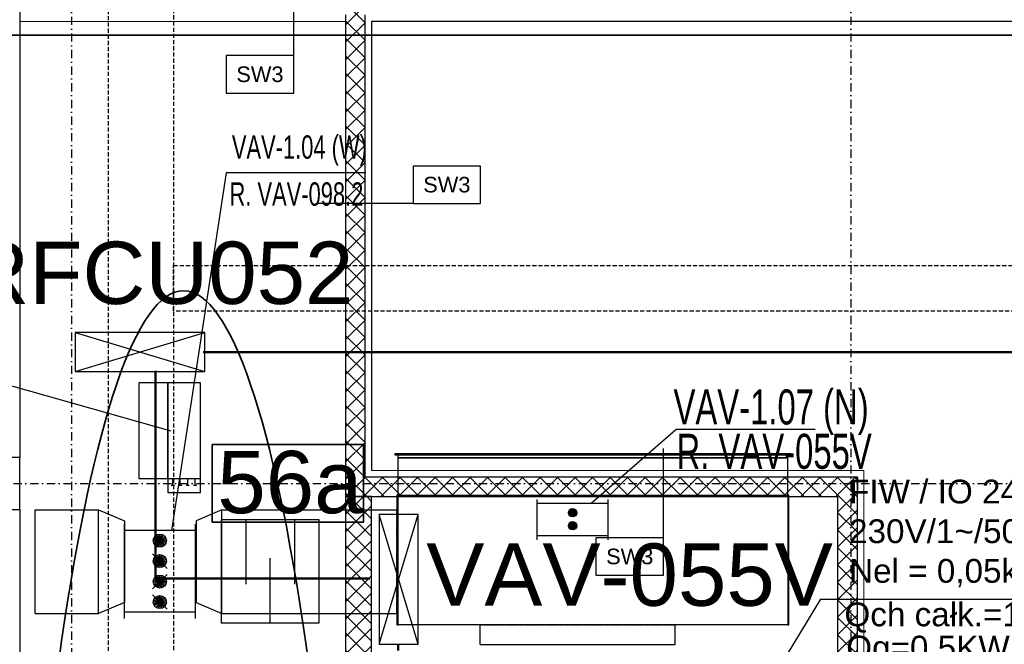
# Model space of a CAD drawing. Header units: centimetres. Extents: x -10729 to 144862, y -4437 to 43656.
# Tile 89 of 148: x 6220 to 6978, y 11476 to 11957. Entities that reach past the tile are written whole.
import ezdxf

# ---------------------------------------------------------------- set-up
doc = ezdxf.new("R2010")
doc.units = ezdxf.units.CM
doc.header["$LTSCALE"] = 0.1
for name, pattern in [('CADVENT_HIDDEN', [0.8, 0.25, -0.55]), ('Kondygnacja  -0_5$0$HIDDEN', [9.525, 6.35, -3.175]), ('Kondygnacja  -0_5$0$HIDDEN2', [4.7625, 3.175, -1.5875]), ('Osie rzutów$0$DASHDOT2', [12.7, 6.35, -3.175, 0, -3.175])]:
    doc.linetypes.add(name, pattern=pattern)
for name, color, linetype, lineweight in [('AU opis', 7, 'Continuous', 35), ('AU Sieć ETHERNET', 6, 'Continuous', 35), ('AU Sieć LON', 1, 'Continuous', 50), ('AU Strefa obsługiwana', 90, 'Continuous', 35), ('bgde_urządzenia', 3, 'Continuous', 30), ('Kondygnacja  -0_5$0$ARCH_WIDOK', 8, 'Continuous', 13)]:
    doc.layers.add(name, color=color, linetype=linetype, lineweight=lineweight)
for name, color, linetype in [('AU Szafki Klimakonwektorów', 183, 'Continuous'), ('bgde-wywiewEXP', 5, 'Continuous'), ('bgde-wywiewHIDDEN', 5, 'Continuous'), ('bgde_opis urządzen', 6, 'Continuous'), ('bgde_redukcja', 3, 'Continuous'), ('bgde_tlumik', 6, 'Continuous'), ('bgde_VAV', 4, 'Continuous'), ('Kondygnacja  -0_5$0$ARCH_GK', 8, 'Continuous'), ('Kondygnacja  -0_5$0$ARCH_INFO_OPISY_PRZEGRODY', 8, 'Continuous'), ('Kondygnacja  -0_5$0$ARCH_KONSTR_POWYŻEJ RZUTU', 8, 'Kondygnacja  -0_5$0$HIDDEN'), ('Kondygnacja  -0_5$0$ARCH_KONSTR_POWYŻEJ RZUTU_IST', 8, 'Kondygnacja  -0_5$0$HIDDEN2'), ('Kondygnacja  -0_5$0$ARCH_MUROWANE_IST', 8, 'Continuous'), ('Kondygnacja  -0_5$0$ARCH_ŚLUSARKA_DRZWI', 8, 'Continuous'), ('Kondygnacja  -0_5$0$ARCH_ŻELBET_IST', 8, 'Continuous'), ('Osie rzutów$0$ARCH_INFO_OSIE_IST', 8, 'Osie rzutów$0$DASHDOT2'), ('Osie rzutów$0$ARCH_INFO_OSIE_OPISY_IST', 8, 'Continuous')]:
    doc.layers.add(name, color=color, linetype=linetype)
doc.styles.add('Arial', font='ARIAL.TTF')
doc.styles.add('Kondygnacja  -0_5$0$Arial', font='ARIAL.TTF')

# ---------------------------------------------------------------- blocks, each defined once
blk = doc.blocks.new('Osie rzutów')
at = {"layer": 'Osie rzutów$0$ARCH_INFO_OSIE_IST', "ltscale": 10}
for p, q in [((6260, 12510), (6260, 4623.26)), ((6860, 12510), (6860, 4623.26)), ((4436.04, 11600), (13655, 11600))]:
    blk.add_line(p, q, dxfattribs=at)
blk = doc.blocks.new('Kondygnacja  -0_5$0$konstrukcja istniejąca -0.5')
at = {"layer": 'Kondygnacja  -0_5$0$ARCH_KONSTR_POWYŻEJ RZUTU_IST', "ltscale": 10}
blk.add_line((6288.46, 4975), (6288.46, 12225), dxfattribs=at)
for points in [[(6338.46, 12175), (6338.46, 11025)], [(7382, 11732.89), (6338.46, 11732.89), (6338.46, 11767.89), (7382, 11767.89)]]:
    blk.add_lwpolyline(points, dxfattribs=at)
blk = doc.blocks.new('04')
at = {"layer": 'bgde_VAV', "color": 3, "linetype": 'Continuous', "lineweight": -2}
for p, q in [((-58188.5, 70789.5), (-58188.5, 70742.2)), ((-58188.5, 70742.2), (-58188.5, 70112.2)), ((-57638.5, 70742.2), (-57638.5, 70789.5)), ((-57638.5, 70112.2), (-57638.5, 70742.2)), ((-58188.5, 70112.2), (-58188.5, 70063.9)), ((-57638.5, 70063.9), (-57638.5, 70112.2))]:
    blk.add_line(p, q, dxfattribs=at)
at = {"layer": 'bgde_VAV', "color": 3, "linetype": 'ByBlock', "lineweight": -2}
for p, q in [((-57638.5, 70742.2), (-58188.5, 70742.2)), ((-57638.5, 70112.2), (-58188.5, 70112.2))]:
    blk.add_line(p, q, dxfattribs=at)
at = {"layer": 'bgde_VAV', "color": 3}
blk.add_line((-58188.5, 70742.2), (-58188.5, 70112.2), dxfattribs=at)
at = {"layer": 'bgde_VAV', "color": 3, "linetype": 'Continuous', "lineweight": -3}
for p, q in [((-57913.5, 70663.3), (-57964, 70663.3)), ((-57913.5, 70663.3), (-57961.5, 70678.9)), ((-57913.5, 70663.3), (-57961.5, 70647.7)), ((-57913.5, 70663.3), (-57954.4, 70693)), ((-57913.5, 70663.3), (-57954.4, 70633.7)), ((-57913.5, 70663.3), (-57943.2, 70704.2)), ((-57913.5, 70663.3), (-57943.2, 70622.5)), ((-57913.5, 70663.3), (-57929.1, 70711.3)), ((-57913.5, 70663.3), (-57929.1, 70615.3)), ((-57913.5, 70663.3), (-57913.5, 70713.8)), ((-57913.5, 70663.3), (-57897.9, 70711.3)), ((-57913.5, 70663.3), (-57883.9, 70704.2)), ((-57913.5, 70663.3), (-57872.7, 70693)), ((-57913.5, 70663.3), (-57865.5, 70678.9)), ((-57913.5, 70663.3), (-57863.1, 70663.3)), ((-57913.5, 70663.3), (-57865.5, 70647.7)), ((-57913.5, 70663.3), (-57872.7, 70633.7)), ((-57913.5, 70663.3), (-57883.9, 70622.5)), ((-57913.5, 70663.3), (-57897.9, 70615.3)), ((-57913.5, 70663.3), (-57913.5, 70612.9)), ((-57857.8, 70449.8), (-57969.3, 70561.4)), ((-57913.5, 70505.6), (-57961.5, 70521.2)), ((-57913.5, 70505.6), (-57954.4, 70535.3)), ((-57913.5, 70505.6), (-57943.2, 70546.4)), ((-57913.5, 70505.6), (-57929.1, 70553.6)), ((-57913.5, 70505.6), (-57913.5, 70556.1)), ((-57913.5, 70505.6), (-57897.9, 70553.6)), ((-57913.5, 70505.6), (-57883.9, 70546.4)), ((-57913.5, 70505.6), (-57872.7, 70535.3)), ((-57913.5, 70505.6), (-57865.5, 70521.2)), ((-57913.5, 70505.6), (-57964, 70505.6)), ((-57913.5, 70505.6), (-57961.5, 70490)), ((-57913.5, 70505.6), (-57954.4, 70475.9)), ((-57913.5, 70505.6), (-57943.2, 70464.7)), ((-57913.5, 70505.6), (-57929.1, 70457.6)), ((-57913.5, 70505.6), (-57863.1, 70505.6)), ((-57913.5, 70505.6), (-57865.5, 70490)), ((-57913.5, 70505.6), (-57872.7, 70475.9)), ((-57913.5, 70505.6), (-57883.9, 70464.7)), ((-57913.5, 70505.6), (-57897.9, 70457.6)), ((-57913.5, 70505.6), (-57913.5, 70455.1)), ((-57969.3, 70292.1), (-57857.8, 70403.6)), ((-57913.5, 70347.8), (-57961.5, 70363.4)), ((-57913.5, 70347.8), (-57954.4, 70377.5)), ((-57913.5, 70347.8), (-57943.2, 70388.7)), ((-57913.5, 70347.8), (-57929.1, 70395.8)), ((-57913.5, 70347.8), (-57913.5, 70398.3)), ((-57913.5, 70347.8), (-57897.9, 70395.8)), ((-57913.5, 70347.8), (-57883.9, 70388.7)), ((-57913.5, 70347.8), (-57872.7, 70377.5)), ((-57913.5, 70347.8), (-57865.5, 70363.4)), ((-57913.5, 70347.8), (-57964, 70347.8)), ((-57913.5, 70347.8), (-57961.5, 70332.2)), ((-57913.5, 70347.8), (-57954.4, 70318.2)), ((-57913.5, 70347.8), (-57943.2, 70307)), ((-57913.5, 70347.8), (-57929.1, 70299.8)), ((-57913.5, 70347.8), (-57863.1, 70347.8)), ((-57913.5, 70347.8), (-57865.5, 70332.2)), ((-57913.5, 70347.8), (-57872.7, 70318.2)), ((-57913.5, 70347.8), (-57883.9, 70307)), ((-57913.5, 70347.8), (-57897.9, 70299.8)), ((-57913.5, 70347.8), (-57913.5, 70297.4)), ((-57857.8, 70134.3), (-57969.3, 70245.9)), ((-57913.5, 70190.1), (-57954.4, 70219.8)), ((-57913.5, 70190.1), (-57943.2, 70230.9)), ((-57913.5, 70190.1), (-57929.1, 70238.1)), ((-57913.5, 70190.1), (-57913.5, 70240.6)), ((-57913.5, 70190.1), (-57897.9, 70238.1)), ((-57913.5, 70190.1), (-57883.9, 70230.9)), ((-57913.5, 70190.1), (-57872.7, 70219.8)), ((-57913.5, 70190.1), (-57964, 70190.1)), ((-57913.5, 70190.1), (-57961.5, 70205.7)), ((-57913.5, 70190.1), (-57961.5, 70174.5)), ((-57913.5, 70190.1), (-57954.4, 70160.4)), ((-57913.5, 70190.1), (-57943.2, 70149.2)), ((-57913.5, 70190.1), (-57929.1, 70142.1)), ((-57913.5, 70190.1), (-57865.5, 70205.7)), ((-57913.5, 70190.1), (-57863.1, 70190.1)), ((-57913.5, 70190.1), (-57865.5, 70174.5)), ((-57913.5, 70190.1), (-57872.7, 70160.4)), ((-57913.5, 70190.1), (-57883.9, 70149.2)), ((-57913.5, 70190.1), (-57897.9, 70142.1)), ((-57913.5, 70190.1), (-57913.5, 70139.6))]:
    blk.add_line(p, q, dxfattribs=at)
for centre in [(-57913.5, 70663.3), (-57913.5, 70505.6), (-57913.5, 70347.8), (-57913.5, 70190.1)]:
    blk.add_ellipse(centre, major_axis=(50.5, 0), ratio=1, start_param=-1.570796, end_param=4.712389, dxfattribs=at)
blk = doc.blocks.new('t4')
at = {"layer": 'bgde_tlumik'}
for p, q in [((-57251, 70742.2), (-57251, 70242.2)), ((-56876, 70742.2), (-56876, 70242.2)), ((-57063.5, 69942.2), (-57063.5, 70442.2))]:
    blk.add_line(p, q, dxfattribs=at)
blk.add_lwpolyline([(-57438.5, 70742.2), (-56688.5, 70742.2), (-56688.5, 69942.2), (-57438.5, 69942.2)], close=True, dxfattribs=at)
blk = doc.blocks.new('06')
at = {"layer": 'bgde_VAV', "color": 3, "linetype": 'Continuous', "lineweight": -2}
for p, q in [((-54870.1, 68405), (-54870.1, 68375)), ((-54320.1, 68375), (-54320.1, 68405)), ((-54870.1, 68375), (-54870.1, 68125)), ((-54320.1, 68125), (-54320.1, 68375)), ((-54870.1, 68125), (-54870.1, 68095)), ((-54320.1, 68095), (-54320.1, 68125))]:
    blk.add_line(p, q, dxfattribs=at)
at = {"layer": 'bgde_VAV', "color": 3, "linetype": 'ByBlock', "lineweight": -2}
for p, q in [((-54320.1, 68375), (-54870.1, 68375)), ((-54320.1, 68125), (-54870.1, 68125))]:
    blk.add_line(p, q, dxfattribs=at)
at = {"layer": 'bgde_VAV', "color": 3, "linetype": 'Continuous', "lineweight": -3}
for p, q in [((-54595.1, 68303.2), (-54625.5, 68313.1)), ((-54595.1, 68303.2), (-54621, 68322)), ((-54595.1, 68303.2), (-54613.9, 68329.1)), ((-54595.1, 68303.2), (-54605, 68333.7)), ((-54595.1, 68303.2), (-54595.1, 68335.2)), ((-54595.1, 68303.2), (-54585.2, 68333.7)), ((-54595.1, 68303.2), (-54576.3, 68329.1)), ((-54595.1, 68303.2), (-54569.2, 68322)), ((-54595.1, 68303.2), (-54564.7, 68313.1)), ((-54595.1, 68303.2), (-54627.1, 68303.2)), ((-54595.1, 68303.2), (-54625.5, 68293.3)), ((-54595.1, 68303.2), (-54621, 68284.4)), ((-54595.1, 68303.2), (-54613.9, 68277.3)), ((-54595.1, 68303.2), (-54605, 68272.8)), ((-54595.1, 68303.2), (-54563.1, 68303.2)), ((-54595.1, 68303.2), (-54564.7, 68293.3)), ((-54595.1, 68303.2), (-54569.2, 68284.4)), ((-54595.1, 68303.2), (-54576.3, 68277.3)), ((-54595.1, 68303.2), (-54585.2, 68272.8)), ((-54595.1, 68303.2), (-54595.1, 68271.2)), ((-54595.1, 68203.2), (-54595.1, 68235.2)), ((-54595.1, 68203.2), (-54627.1, 68203.2)), ((-54595.1, 68203.2), (-54625.5, 68213.1)), ((-54595.1, 68203.2), (-54625.5, 68193.3)), ((-54595.1, 68203.2), (-54621, 68222)), ((-54595.1, 68203.2), (-54621, 68184.4)), ((-54595.1, 68203.2), (-54613.9, 68229.1)), ((-54595.1, 68203.2), (-54613.9, 68177.3)), ((-54595.1, 68203.2), (-54605, 68233.7)), ((-54595.1, 68203.2), (-54605, 68172.8)), ((-54595.1, 68203.2), (-54585.2, 68233.7)), ((-54595.1, 68203.2), (-54576.3, 68229.1)), ((-54595.1, 68203.2), (-54569.2, 68222)), ((-54595.1, 68203.2), (-54564.7, 68213.1)), ((-54595.1, 68203.2), (-54563.1, 68203.2)), ((-54595.1, 68203.2), (-54564.7, 68193.3)), ((-54595.1, 68203.2), (-54569.2, 68184.4)), ((-54595.1, 68203.2), (-54576.3, 68177.3)), ((-54595.1, 68203.2), (-54585.2, 68172.8)), ((-54595.1, 68203.2), (-54595.1, 68171.2))]:
    blk.add_line(p, q, dxfattribs=at)
for centre in [(-54595.1, 68303.2), (-54595.1, 68203.2)]:
    blk.add_ellipse(centre, major_axis=(32, 0), ratio=1, start_param=-1.570796, end_param=4.712389, dxfattribs=at)

msp = doc.modelspace()

# ---------------------------------------------------------------- hatches: boundary and pattern name
at = {"layer": 'Kondygnacja  -0_5$0$ARCH_GK', "linetype": 'Continuous', "lineweight": -3}
h = msp.add_hatch(dxfattribs=at)
h.set_pattern_fill('ANSI37', color=256, scale=3, style=0)
h.paths.add_polyline_path([(6471, 11590), (6486, 11605), (6486, 11961), (6478.5, 11964.417), (6471, 11961)], flags=0)
h = msp.add_hatch(dxfattribs=at)
h.set_pattern_fill('ANSI37', color=256, scale=3, style=0)
h.paths.add_polyline_path([(6486, 11605), (6471, 11590), (6850, 11590), (6865, 11605)], flags=0)
h = msp.add_hatch(dxfattribs=at)
h.set_pattern_fill('ANSI37', color=256, scale=3, angle=-360, style=0)
h.paths.add_polyline_path([(6865, 11605), (6850, 11590), (6850, 11000), (6860.833, 11000), (6865, 11005)], flags=0)
h.paths.add_polyline_path([(6865, 10995), (6860.833, 11000), (6850, 11000), (6850, 10116), (6865, 10101)], flags=0)
h = msp.add_hatch(dxfattribs=at)
h.set_pattern_fill('ANSI37', color=256, scale=3, angle=-360, style=0)
h.paths.add_polyline_path([(6491, 11590), (6471, 11590), (6471, 10116), (6491, 10116)], flags=0)

# ---------------------------------------------------------------- linework, layer by layer
at = {"layer": 'AU opis'}
msp.add_lwpolyline([(6368.243, 11630.164), (6484.631, 11630.164), (6484.631, 11570.156), (6368.243, 11570.156)], close=True, dxfattribs=at)
at = {"layer": 'AU Sieć ETHERNET', "color": 6}
msp.add_line((6065.852, 11945.45), (8723.218, 11945.45), dxfattribs=at)
at = {"layer": 'AU Sieć LON', "color": 1}
for p, q in [((7011.266, 11701.135), (6361.405, 11701.135)), ((6324.506, 11686.847), (6324.506, 11526.964)), ((6324.506, 11526.964), (6489.527, 11526.964)), ((6511.417, 11476.236), (6511.417, 11471.51))]:
    msp.add_line(p, q, dxfattribs=at)
at = {"layer": 'AU Strefa obsługiwana'}
msp.add_ellipse((6346.174, 10827.47), major_axis=(0, -921.063), ratio=0.1441419, start_param=-1.5707963, end_param=4.712389, dxfattribs=at)
at = {"layer": 'AU Szafki Klimakonwektorów'}
for p, q in [((6362.644, 11716.329), (6262.644, 11716.329)), ((6262.644, 11716.329), (6262.644, 11686.329)), ((6262.644, 11686.329), (6362.644, 11716.329)), ((6262.644, 11716.329), (6362.644, 11686.329)), ((6362.644, 11716.329), (6262.644, 11716.329)), ((6262.644, 11716.329), (6262.644, 11686.329)), ((6262.644, 11686.329), (6362.644, 11716.329)), ((6262.644, 11716.329), (6362.644, 11686.329)), ((6362.644, 11686.329), (6362.644, 11716.329)), ((6362.644, 11686.329), (6362.644, 11716.329)), ((6262.644, 11686.329), (6362.644, 11686.329)), ((6262.644, 11686.329), (6362.644, 11686.329)), ((6526.809, 11576.236), (6496.809, 11576.236)), ((6496.809, 11576.236), (6496.809, 11476.236)), ((6526.809, 11476.236), (6496.809, 11576.236)), ((6496.809, 11476.236), (6526.809, 11576.236)), ((6526.809, 11576.236), (6496.809, 11576.236)), ((6496.809, 11576.236), (6496.809, 11476.236)), ((6526.809, 11476.236), (6496.809, 11576.236)), ((6496.809, 11476.236), (6526.809, 11576.236)), ((6526.809, 11476.236), (6526.809, 11576.236)), ((6526.809, 11476.236), (6526.809, 11576.236)), ((6496.809, 11476.236), (6526.809, 11476.236)), ((6496.809, 11476.236), (6526.809, 11476.236))]:
    msp.add_line(p, q, dxfattribs=at)
at = {"layer": 'AU Szafki Klimakonwektorów', "color": 1}
msp.add_line((6325.745, 11699.832), (6325.745, 11699.832), dxfattribs=at)
at = {"layer": 'bgde-wywiewEXP', "linetype": 'Continuous'}
for points in [[(6508.869, 11622.204), (6813.869, 11622.204), (6813.869, 11622.804), (6508.869, 11622.804)], [(6510.369, 11491.104), (6511.369, 11491.104), (6511.369, 11591.104), (6811.369, 11591.104), (6811.369, 11491.104), (6511.369, 11491.104), (6511.369, 11591.104), (6510.369, 11591.104)], [(6280.776, 11579.821), (6300.776, 11571.321), (6300.776, 11508.321), (6280.776, 11499.821)], [(6375.776, 11579.821), (6355.776, 11571.321), (6355.776, 11508.321), (6375.776, 11499.821)]]:
    msp.add_lwpolyline(points, close=True, dxfattribs=at)
for points in [[(6511.369, 11591.104), (6811.369, 11591.104), (6811.369, 11491.104), (6812.369, 11491.104), (6812.369, 11591.104), (6811.369, 11591.104), (6811.369, 11619.804), (6511.369, 11619.804), (6511.369, 11622.204)], [(6511.369, 11591.104), (6511.369, 11619.804), (6811.369, 11619.804), (6811.369, 11622.204)], [(6232.026, 11499.821), (6232.026, 11579.821), (6280.776, 11579.821)], [(6375.776, 11579.821), (6510.369, 11579.821)], [(6232.026, 11499.821), (6280.776, 11499.821)], [(6375.776, 11499.821), (6510.369, 11499.821)], [(6574.675, 11476.098), (6724.675, 11476.098), (6724.675, 11491.104)], [(6574.675, 11476.098), (6574.675, 11491.104)]]:
    msp.add_lwpolyline(points, dxfattribs=at)
at = {"layer": 'bgde-wywiewHIDDEN', "linetype": 'CADVENT_HIDDEN'}
for points in [[(6508.869, 11622.204), (6813.869, 11622.204), (6813.869, 11622.804), (6508.869, 11622.804)], [(6508.869, 11622.204), (6508.869, 11622.204)], [(6511.369, 11619.804), (6511.369, 11619.804)]]:
    msp.add_lwpolyline(points, close=True, dxfattribs=at)
for points in [[(6511.369, 11619.804), (6811.369, 11619.804), (6811.369, 11622.204), (6511.369, 11622.204), (6811.369, 11622.204)], [(6511.369, 11619.804), (6511.369, 11622.204)], [(6510.369, 11499.821), (6510.369, 11579.821)], [(6574.675, 11491.104), (6724.675, 11491.104)]]:
    msp.add_lwpolyline(points, dxfattribs=at)
at = {"layer": 'bgde_opis urządzen'}
for p, q in [((6154.741, 11692.044, 1188.109), (6336.492, 11640.602, -263.979)), ((6836.633, 11510.992, 1188.109), (6647.462, 11197.894, -229.332)), ((6836.633, 11510.992, 1188.109), (7036.52, 11510.992, 1188.109))]:
    msp.add_line(p, q, dxfattribs=at)
at = {"layer": 'bgde_urządzenia'}
for p, q in [((6311.798, 11677.651, -349.829), (6311.798, 11603.851, -349.829)), ((6334.098, 11677.651, -349.829), (6311.798, 11677.651, -349.829)), ((6334.098, 11603.851, -349.829), (6334.098, 11677.651, -349.829)), ((6334.098, 11677.651, -349.829), (6334.098, 11593.151, -349.829)), ((6359.298, 11677.651, -349.829), (6334.098, 11677.651, -349.829)), ((6359.298, 11593.151, -349.829), (6359.298, 11677.651, -349.829)), ((6311.798, 11603.851, -349.829), (6334.098, 11603.851, -349.829)), ((6334.098, 11603.851, -349.829), (6359.298, 11603.851, -349.829)), ((6337.944, 11598.651, -349.829), (6337.944, 11603.851, -349.829)), ((6343.655, 11598.651, -349.829), (6343.655, 11603.851, -349.829)), ((6349.365, 11598.651, -349.829), (6349.365, 11603.851, -349.829)), ((6355.076, 11598.651, -349.829), (6355.076, 11603.851, -349.829)), ((6334.098, 11593.151, -349.829), (6359.298, 11593.151, -349.829)), ((6336.694, 11598.651, -349.829), (6339.194, 11598.651, -349.829)), ((6342.405, 11598.651, -349.829), (6344.905, 11598.651, -349.829)), ((6348.115, 11598.651, -349.829), (6350.615, 11598.651, -349.829)), ((6353.826, 11598.651, -349.829), (6356.326, 11598.651, -349.829))]:
    msp.add_line(p, q, dxfattribs=at)
at = {"layer": 'bgde_VAV'}
for p, q in [((6379.109, 11839.372), (6336.886, 11563.928)), ((6486.427, 11839.372), (6379.109, 11839.372)), ((6659.862, 11584.659), (6725.321, 11641.698, 2.142)), ((6832.639, 11641.698, 2.142), (6725.321, 11641.698, 2.142))]:
    msp.add_line(p, q, dxfattribs=at)
at = {"layer": 'Kondygnacja  -0_5$0$ARCH_GK', "linetype": 'Continuous', "lineweight": -3}
for p, q in [((6471, 11961), (6471, 11590)), ((6486, 11605), (6486, 11961)), ((6865, 11605), (6486, 11605)), ((6865, 11605), (6865, 11595)), ((6865, 11005), (6865, 11605)), ((6471, 11590), (6850, 11590)), ((6491, 11590), (6471, 11590)), ((6471, 11590), (6471, 10116)), ((6491, 10116), (6491, 11590)), ((6850, 10116), (6850, 11590))]:
    msp.add_line(p, q, dxfattribs=at)
at = {"layer": 'Kondygnacja  -0_5$0$ARCH_INFO_OPISY_PRZEGRODY'}
for points in [[(6430.994, 11929.606), (6430.994, 12001.034)], [(6522.905, 11815.785), (6448.368, 11815.785)], [(6715.744, 11558.158), (6715.744, 11627.096)]]:
    msp.add_lwpolyline(points, dxfattribs=at)
for points in [[(6378.994, 11900.806), (6430.994, 11900.806), (6430.994, 11929.606), (6378.994, 11929.606), (6378.994, 11900.806)], [(6522.905, 11815.785), (6574.905, 11815.785), (6574.905, 11844.585), (6522.905, 11844.585), (6522.905, 11815.785)], [(6663.744, 11529.358), (6715.744, 11529.358), (6715.744, 11558.158), (6663.744, 11558.158), (6663.744, 11529.358)]]:
    msp.add_lwpolyline(points, close=True, dxfattribs=at)
at = {"layer": 'Kondygnacja  -0_5$0$ARCH_MUROWANE_IST', "ltscale": 4}
for p, q in [((6220, 12180), (6220, 11742)), ((6220, 11742), (6220, 11620)), ((6220, 11580), (6220, 11020))]:
    msp.add_line(p, q, dxfattribs=at)
at = {"layer": 'Kondygnacja  -0_5$0$ARCH_WIDOK'}
for p, q in [((6491, 11610), (6870, 11610)), ((6870, 11610), (6870, 10096))]:
    msp.add_line(p, q, dxfattribs=at)
msp.add_lwpolyline([(6220, 11956), (6471, 11956)], dxfattribs=at)
at = {"layer": 'Kondygnacja  -0_5$0$ARCH_ŚLUSARKA_DRZWI'}
msp.add_lwpolyline([(11131.714, 11956), (10830, 11956), (10830, 11956), (10689.981, 11956), (10689.981, 11956), (6491, 11956), (6491, 11610)], dxfattribs=at)
at = {"layer": 'Kondygnacja  -0_5$0$ARCH_ŻELBET_IST', "ltscale": 4}
msp.add_lwpolyline([(6180, 11580), (6220, 11580), (6220, 11620), (6180, 11620)], close=True, dxfattribs=at)
msp.add_lwpolyline([(6180, 11580), (6220, 11580), (6220, 11620), (6180, 11620)], close=True, dxfattribs=at)
msp.add_lwpolyline([(6180, 11580), (6220, 11580), (6220, 11620), (6180, 11620)], close=True, dxfattribs=at)

# ---------------------------------------------------------------- block references
at = {"layer": 'bgde_redukcja', "xscale": 0.1000000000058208, "yscale": 0.09999999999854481, "zscale": 0.1}
for name, p in [('06', (12105.205, 4747.162)), ('04', (12119.304, 4489.707))]:
    msp.add_blockref(name, p, dxfattribs=at)
at = {"layer": 'bgde_tlumik', "xscale": 0.1000000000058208, "yscale": 0.09999999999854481, "zscale": 0.1}
msp.add_blockref('t4', (12119.304, 4498.207), dxfattribs=at)
at = {"layer": 'Kondygnacja  -0_5$0$ARCH_KONSTR_POWYŻEJ RZUTU'}
msp.add_blockref('Kondygnacja  -0_5$0$konstrukcja istniejąca -0.5', (0, 0), dxfattribs=at)
at = {"layer": 'Osie rzutów$0$ARCH_INFO_OSIE_OPISY_IST'}
msp.add_blockref('Osie rzutów', (0, 0), dxfattribs=at)

# ---------------------------------------------------------------- texts
at = {"layer": 'AU opis', "insert": (6372.158, 11625.139), "char_height": 48, "width": 72.77772, "attachment_point": 1, "style": 'Arial'}
msp.add_mtext('56a', dxfattribs=at)
at = {"layer": 'AU Szafki Klimakonwektorów', "char_height": 48, "width": 1074.22285, "attachment_point": 1, "style": 'Arial'}
for s, insert in [('RFCU052', (6178.953, 11786.339)), ('VAV-055V', (6533.083, 11553.833))]:
    msp.add_mtext(s, dxfattribs=dict(at, insert=insert))
at = {"layer": 'bgde_opis urządzen', "char_height": 18.326, "width": 421.7149, "attachment_point": 1, "style": 'Arial'}
for s, insert in [('FIW / IO 24\\P230V/1~/50Hz\\PNel = 0,05kW', (6858.627, 11603.008, 2308.732)), ('Qch całk.=1,4KW', (6855.063, 11508.401, 2308.732)), ('Qg=0,5KW', (6856.438, 11482.794, 2308.732))]:
    msp.add_mtext(s, dxfattribs=dict(at, insert=insert))
at = {"layer": 'bgde_VAV', "width": 0.7}
for s, height, p in [('VAV-1.04 (W)', 18, (6383.403, 11850.203, 192)), ('R. VAV-098.2', 18, (6381.584, 11814.022, 192)), ('VAV-1.07 (N)', 27, (6723.448, 11645.506, 291.213)), ('R. VAV-055V', 27, (6725.784, 11611.33, 291.213))]:
    msp.add_text(s, height=height, dxfattribs=at).set_placement(p)
at = {"layer": 'Kondygnacja  -0_5$0$ARCH_INFO_OPISY_PRZEGRODY', "char_height": 12, "width": 52, "attachment_point": 5, "style": 'Kondygnacja  -0_5$0$Arial'}
for insert in [(6404.994, 11915.206), (6548.905, 11830.185), (6689.744, 11543.758)]:
    msp.add_mtext('SW3', dxfattribs=dict(at, insert=insert))

doc.saveas('drawing.dxf')
